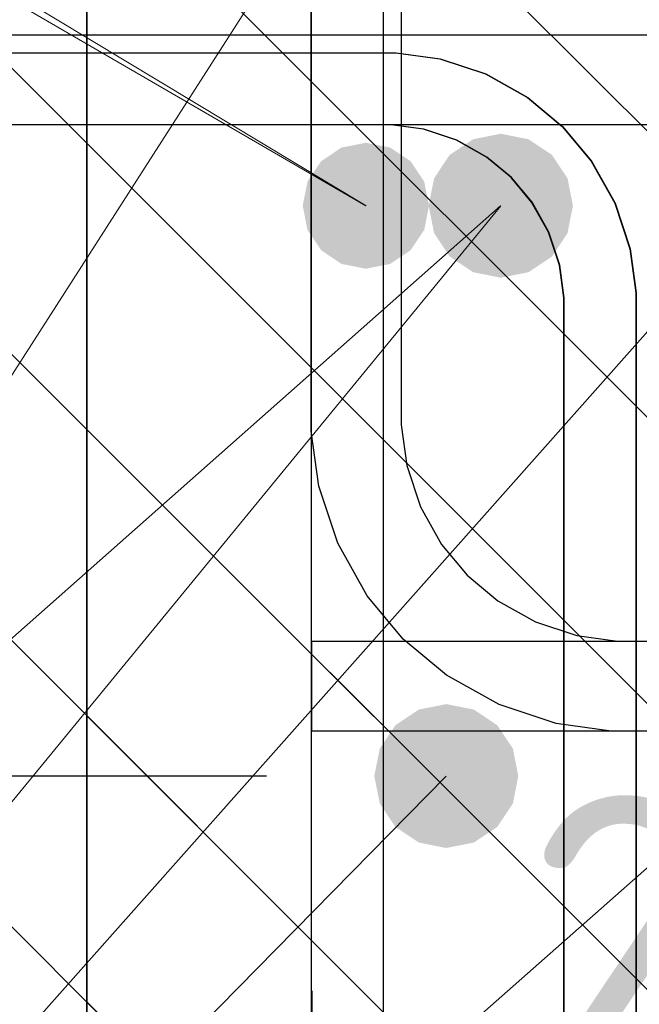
# Model space of a CAD drawing. Header units: metres. Extents: x -38 to 97, y -15 to 21.
# Tile 111 of 230: x 72.2872 to 72.3561, y 5.4727 to 5.5822. Entities that reach past the tile are written whole.
import ezdxf

# ---------------------------------------------------------------- set-up
doc = ezdxf.new("R2010")
doc.units = ezdxf.units.M
doc.header["$PDMODE"] = 65
for name, color, linetype, lineweight in [('XR$3$Арм. стержнями нижней зоны', 180, 'Continuous', 35), ('XR$3$Арм.стержн. Арматура края', 96, 'Continuous', 35), ('XR$3$Арм.стержн. Хомут', 240, 'Continuous', 35), ('XR$3$Арм.стержн.горизонт. 1', 180, 'Continuous', 35), ('XR$3$Размерная линия (1)', 7, 'Continuous', 13), ('XR$3$Размерная линия_ общее', 7, 'Continuous', 13), ('XR$4$Арм. стержнями верхней зоны', 180, 'Continuous', 35), ('XR$4$Арм.стержн. Арматура края', 96, 'Continuous', 35), ('XR$4$Арм.стержн. Доп. арматура', 180, 'Continuous', 35), ('XR$4$Арм.стержн. Хомут', 240, 'Continuous', 35), ('XR$4$Арм.стержн.горизонт. 1', 180, 'Continuous', 35), ('XR$4$Размерная линия (1)', 7, 'Continuous', 13), ('XR$6$Арм. стержнями верхней зоны', 180, 'Continuous', 35), ('XR$6$Арм.стержн. Арматура края', 96, 'Continuous', 35), ('XR$6$Арм.стержн. Доп. арматура', 180, 'Continuous', 35), ('XR$6$Арм.стержн. Хомут', 240, 'Continuous', 35), ('XR$6$Арм.стержн.горизонт. 1', 180, 'Continuous', 35), ('XR$6$Размерная линия (1)', 7, 'Continuous', 13), ('XR$6$Размерная линия_ общее', 7, 'Continuous', 13)]:
    doc.layers.add(name, color=color, linetype=linetype, lineweight=lineweight)
doc.styles.add('ISOCPEUR', font='txt')
doc.dimstyles.new('DIMSTYLE_11', dxfattribs={"dimtxt": 0.033, "dimasz": 0.0375, "dimexe": 0, "dimexo": 0, "dimgap": 0.0165, "dimtad": 2, "dimdec": 0, "dimlfac": 1000, "dimrnd": 1, "dimzin": 12, "dimdsep": 46, "dimtxsty": 'ISOCPEUR', "dimblk1": 'ALL_ML_STRICH', "dimblk2": 'ALL_ML_STRICH', "dimsah": 1, "dimcen": 0, "dimclrd": 7, "dimclre": 256, "dimclrt": 7, "dimadec": 0, "dimazin": 0, "dimtfac": 1, "dimtdec": 0, "dimtix": 1, "dimtmove": 2, "dimatfit": 3, "dimfxl": 0, "dimtvp": 1.2, "dimtzin": 0, "dimlwd": 0, "dimlwe": -3, "dimarcsym": 0})
doc.dimstyles.new('DIMSTYLE_12', dxfattribs={"dimtxt": 0.03, "dimasz": 0.03, "dimexe": 0, "dimexo": 0, "dimgap": 0.015, "dimtad": 2, "dimdec": 0, "dimlfac": 1000, "dimrnd": 1, "dimzin": 12, "dimdsep": 46, "dimtxsty": 'ISOCPEUR', "dimblk1": 'ALL_ML_STRICH', "dimblk2": 'ALL_ML_STRICH', "dimsah": 1, "dimcen": 0, "dimclrd": 7, "dimclre": 256, "dimclrt": 7, "dimadec": 0, "dimazin": 0, "dimtfac": 1, "dimtdec": 0, "dimtix": 1, "dimtmove": 2, "dimatfit": 3, "dimfxl": 0, "dimtzin": 0, "dimlwd": 0, "dimlwe": -3, "dimarcsym": 0})
doc.dimstyles.new('DIMSTYLE_23', dxfattribs={"dimtxt": 0.03, "dimasz": 0.03, "dimexe": 0, "dimexo": 0, "dimgap": 0.015, "dimtad": 2, "dimdec": 0, "dimlfac": 1000, "dimrnd": 5, "dimzin": 12, "dimdsep": 46, "dimtxsty": 'ISOCPEUR', "dimblk1": 'ALL_ML_STRICH', "dimblk2": 'ALL_ML_STRICH', "dimsah": 1, "dimcen": 0, "dimclrd": 7, "dimclre": 256, "dimclrt": 7, "dimadec": 0, "dimazin": 0, "dimtfac": 1, "dimtdec": 0, "dimtix": 1, "dimtmove": 2, "dimatfit": 3, "dimfxl": 0, "dimtvp": 1.2, "dimtzin": 0, "dimlwd": 0, "dimlwe": -3, "dimarcsym": 0})
pattern_1 = [(135, (0, 0), (-0.031819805, -0.031819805), [0.4, -0.05, 0, -0.05]), (135, (-0.01591, -0.01591), (-0.031819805, -0.031819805), [0.8, -0.1, 0.1, -0.1])]

# ---------------------------------------------------------------- blocks, each defined once
blk = doc.blocks.new('ALL_ML_STRICH')
at = {"color": 0, "linetype": 'ByBlock', "lineweight": -2}
for p, q in [((0, -0.5), (0, 0.5)), ((-0.3, -0.3), (0.3, 0.3)), ((-1, 0), (0.5, 0))]:
    blk.add_line(p, q, dxfattribs=at)
blk = doc.blocks.new('*D77')
at = {"layer": 'DEFPOINTS', "color": 7, "linetype": 'Continuous', "lineweight": 13, "transparency": 33554687}
for p in [(72.29474, 5.66307), (72.1744, 5.36307), (72.2947, 5.36307)]:
    blk.add_point(p, dxfattribs=at)
at = {"layer": 'XR$3$Размерная линия (1)', "color": 9, "linetype": 'Continuous', "lineweight": -2, "true_color": 0xc7c7c7, "transparency": 33554687}
for p, q in [((72.27474, 5.66307), (72.1744, 5.66307)), ((72.2747, 5.36307), (72.1744, 5.36307))]:
    blk.add_line(p, q, dxfattribs=at)
at = {"layer": 'XR$3$Размерная линия (1)', "color": 7, "linetype": 'Continuous', "lineweight": -2, "transparency": 33554687}
blk.add_line((72.1744, 5.36307), (72.1744, 5.66307), dxfattribs=at)
at = {"layer": 'XR$3$Размерная линия (1)', "color": 7, "linetype": 'Continuous', "lineweight": 13, "transparency": 33554687, "xscale": 0.03, "yscale": 0.03, "zscale": 0.03}
for p, rotation in [((72.1744, 5.66307), 90), ((72.1744, 5.36307), 270)]:
    blk.add_blockref('ALL_ML_STRICH', p, dxfattribs=dict(at, rotation=rotation))
at = {"layer": 'XR$3$Размерная линия (1)', "color": 7, "linetype": 'Continuous', "lineweight": 13, "transparency": 33554687, "insert": (72.1519, 5.51457), "char_height": 0.03, "width": 0.09, "attachment_point": 5, "rotation": 90, "style": 'ISOCPEUR'}
blk.add_mtext('\\A1;{300}', dxfattribs=at)
blk = doc.blocks.new('*D91')
at = {"layer": 'DEFPOINTS', "color": 7, "linetype": 'Continuous', "lineweight": 13, "transparency": 33554687}
for p in [(72.29474, 5.45544), (72.29474, 5.42045), (72.31974, 5.41545)]:
    blk.add_point(p, dxfattribs=at)
at = {"layer": 'XR$3$Размерная линия_ общее', "color": 253, "linetype": 'Continuous', "lineweight": -2, "true_color": 0xa0a0a0, "transparency": 33554687}
for p, q in [((72.29474, 5.44045), (72.29474, 5.45544)), ((72.31974, 5.43545), (72.31974, 5.45544))]:
    blk.add_line(p, q, dxfattribs=at)
at = {"layer": 'XR$3$Размерная линия_ общее', "color": 7, "linetype": 'Continuous', "lineweight": -2, "transparency": 33554687}
blk.add_line((72.29474, 5.45544), (72.31974, 5.45544), dxfattribs=at)
at = {"layer": 'XR$3$Размерная линия_ общее', "color": 7, "linetype": 'Continuous', "lineweight": 13, "transparency": 33554687, "xscale": 0.0375, "yscale": 0.0375, "zscale": 0.0375, "rotation": 180}
blk.add_blockref('ALL_ML_STRICH', (72.29474, 5.45544), dxfattribs=at)
at = {"layer": 'XR$3$Размерная линия_ общее', "color": 7, "linetype": 'Continuous', "lineweight": 13, "transparency": 33554687, "xscale": 0.0375, "yscale": 0.0375, "zscale": 0.0375}
blk.add_blockref('ALL_ML_STRICH', (72.31974, 5.45544), dxfattribs=at)
at = {"layer": 'XR$3$Размерная линия_ общее', "color": 7, "linetype": 'Continuous', "lineweight": 13, "transparency": 33554687, "insert": (72.36647, 5.47944), "char_height": 0.033, "width": 0.066, "attachment_point": 5, "style": 'ISOCPEUR'}
blk.add_mtext('\\A1;{25}', dxfattribs=at)
at = {"layer": 'XR$3$Размерная линия_ общее', "color": 7, "linetype": 'Continuous', "lineweight": 13, "transparency": 33554687, "insert": (72.33952, 5.45523), "char_height": 0.027, "width": 0.00135, "attachment_point": 1, "line_spacing_factor": 0.60241, "style": 'ISOCPEUR'}
blk.add_mtext('з.с.', dxfattribs=at)
blk = doc.blocks.new('*D153')
at = {"layer": 'DEFPOINTS', "color": 7, "linetype": 'Continuous', "lineweight": 13, "transparency": 33554687}
for p in [(72.33466, 5.49807), (72.2494, 5.40307), (72.33466, 5.40307)]:
    blk.add_point(p, dxfattribs=at)
at = {"layer": 'XR$3$Размерная линия (1)', "color": 9, "linetype": 'Continuous', "lineweight": -2, "true_color": 0xc7c7c7, "transparency": 33554687}
for p, q in [((72.31466, 5.49807), (72.2494, 5.49807)), ((72.31466, 5.40307), (72.2494, 5.40307))]:
    blk.add_line(p, q, dxfattribs=at)
at = {"layer": 'XR$3$Размерная линия (1)', "color": 7, "linetype": 'Continuous', "lineweight": -2, "transparency": 33554687}
blk.add_line((72.2494, 5.40307), (72.2494, 5.49807), dxfattribs=at)
at = {"layer": 'XR$3$Размерная линия (1)', "color": 7, "linetype": 'Continuous', "lineweight": 13, "transparency": 33554687, "xscale": 0.03, "yscale": 0.03, "zscale": 0.03}
for p, rotation in [((72.2494, 5.49807), 90), ((72.2494, 5.40307), 270)]:
    blk.add_blockref('ALL_ML_STRICH', p, dxfattribs=dict(at, rotation=rotation))
at = {"layer": 'XR$3$Размерная линия (1)', "color": 7, "linetype": 'Continuous', "lineweight": 13, "transparency": 33554687, "insert": (72.2269, 5.45207), "char_height": 0.03, "width": 0.06, "attachment_point": 5, "rotation": 90, "style": 'ISOCPEUR'}
blk.add_mtext('\\A1;{95}', dxfattribs=at)
blk = doc.blocks.new('*D154')
at = {"layer": 'DEFPOINTS', "color": 7, "linetype": 'Continuous', "lineweight": 13, "transparency": 33554687}
for p in [(72.3497, 5.61807), (72.2494, 5.49807), (72.33466, 5.49807)]:
    blk.add_point(p, dxfattribs=at)
at = {"layer": 'XR$3$Размерная линия (1)', "color": 9, "linetype": 'Continuous', "lineweight": -2, "true_color": 0xc7c7c7, "transparency": 33554687}
for p, q in [((72.3297, 5.61807), (72.2494, 5.61807)), ((72.31466, 5.49807), (72.2494, 5.49807))]:
    blk.add_line(p, q, dxfattribs=at)
at = {"layer": 'XR$3$Размерная линия (1)', "color": 7, "linetype": 'Continuous', "lineweight": -2, "transparency": 33554687}
blk.add_line((72.2494, 5.49807), (72.2494, 5.61807), dxfattribs=at)
at = {"layer": 'XR$3$Размерная линия (1)', "color": 7, "linetype": 'Continuous', "lineweight": 13, "transparency": 33554687, "xscale": 0.03, "yscale": 0.03, "zscale": 0.03}
for p, rotation in [((72.2494, 5.61807), 90), ((72.2494, 5.49807), 270)]:
    blk.add_blockref('ALL_ML_STRICH', p, dxfattribs=dict(at, rotation=rotation))
at = {"layer": 'XR$3$Размерная линия (1)', "color": 7, "linetype": 'Continuous', "lineweight": 13, "transparency": 33554687, "insert": (72.2269, 5.56257), "char_height": 0.03, "width": 0.09, "attachment_point": 5, "rotation": 90, "style": 'ISOCPEUR'}
blk.add_mtext('\\A1;{120}', dxfattribs=at)
blk = doc.blocks.new('*D389')
at = {"layer": 'DEFPOINTS', "color": 7, "linetype": 'Continuous', "lineweight": 13, "transparency": 33554687}
for p in [(72.27066, 5.69355), (72.27066, 5.57148), (72.32574, 5.57148)]:
    blk.add_point(p, dxfattribs=at)
at = {"layer": 'XR$4$Размерная линия (1)', "color": 9, "linetype": 'Continuous', "lineweight": -2, "true_color": 0xc7c7c7, "transparency": 33554687}
for p, q in [((72.27066, 5.59148), (72.27066, 5.69355)), ((72.32574, 5.59148), (72.32574, 5.69355))]:
    blk.add_line(p, q, dxfattribs=at)
at = {"layer": 'XR$4$Размерная линия (1)', "color": 7, "linetype": 'Continuous', "lineweight": -2, "transparency": 33554687}
blk.add_line((72.27066, 5.69355), (72.32574, 5.69355), dxfattribs=at)
at = {"layer": 'XR$4$Размерная линия (1)', "color": 7, "linetype": 'Continuous', "lineweight": 13, "transparency": 33554687, "xscale": 0.03, "yscale": 0.03, "zscale": 0.03, "rotation": 180}
blk.add_blockref('ALL_ML_STRICH', (72.27066, 5.69355), dxfattribs=at)
at = {"layer": 'XR$4$Размерная линия (1)', "color": 7, "linetype": 'Continuous', "lineweight": 13, "transparency": 33554687, "xscale": 0.03, "yscale": 0.03, "zscale": 0.03}
blk.add_blockref('ALL_ML_STRICH', (72.32574, 5.69355), dxfattribs=at)
at = {"layer": 'XR$4$Размерная линия (1)', "color": 7, "linetype": 'Continuous', "lineweight": 13, "transparency": 33554687, "insert": (72.36426, 5.71675), "char_height": 0.03, "width": 0.06, "attachment_point": 5, "style": 'ISOCPEUR'}
blk.add_mtext('\\A1;{55}', dxfattribs=at)
blk = doc.blocks.new('*D973')
at = {"layer": 'DEFPOINTS', "color": 7, "linetype": 'Continuous', "lineweight": 13, "transparency": 33554687}
for p in [(72.27066, 5.69355), (72.27066, 5.57148), (72.32574, 5.57148)]:
    blk.add_point(p, dxfattribs=at)
at = {"layer": 'XR$6$Размерная линия (1)', "color": 9, "linetype": 'Continuous', "lineweight": -2, "true_color": 0xc7c7c7, "transparency": 33554687}
for p, q in [((72.27066, 5.59148), (72.27066, 5.69355)), ((72.32574, 5.59148), (72.32574, 5.69355))]:
    blk.add_line(p, q, dxfattribs=at)
at = {"layer": 'XR$6$Размерная линия (1)', "color": 7, "linetype": 'Continuous', "lineweight": -2, "transparency": 33554687}
blk.add_line((72.27066, 5.69355), (72.32574, 5.69355), dxfattribs=at)
at = {"layer": 'XR$6$Размерная линия (1)', "color": 7, "linetype": 'Continuous', "lineweight": 13, "transparency": 33554687, "xscale": 0.03, "yscale": 0.03, "zscale": 0.03, "rotation": 180}
blk.add_blockref('ALL_ML_STRICH', (72.27066, 5.69355), dxfattribs=at)
at = {"layer": 'XR$6$Размерная линия (1)', "color": 7, "linetype": 'Continuous', "lineweight": 13, "transparency": 33554687, "xscale": 0.03, "yscale": 0.03, "zscale": 0.03}
blk.add_blockref('ALL_ML_STRICH', (72.32574, 5.69355), dxfattribs=at)
at = {"layer": 'XR$6$Размерная линия (1)', "color": 7, "linetype": 'Continuous', "lineweight": 13, "transparency": 33554687, "insert": (72.36508, 5.71593), "char_height": 0.03, "width": 0.06, "attachment_point": 5, "style": 'ISOCPEUR'}
blk.add_mtext('\\A1;{55}', dxfattribs=at)
blk = doc.blocks.new('*D992')
at = {"layer": 'DEFPOINTS', "color": 7, "linetype": 'Continuous', "lineweight": 13, "transparency": 33554687}
for p in [(72.35072, 5.60648), (72.35072, 5.58048), (72.39071, 5.58048)]:
    blk.add_point(p, dxfattribs=at)
at = {"layer": 'XR$6$Размерная линия_ общее', "color": 253, "linetype": 'Continuous', "lineweight": -2, "true_color": 0xa0a0a0, "transparency": 33554687}
for p, q in [((72.37072, 5.60648), (72.39071, 5.60648)), ((72.37072, 5.58048), (72.39071, 5.58048))]:
    blk.add_line(p, q, dxfattribs=at)
at = {"layer": 'XR$6$Размерная линия_ общее', "color": 7, "linetype": 'Continuous', "lineweight": -2, "transparency": 33554687}
blk.add_line((72.39071, 5.58048), (72.39071, 5.60648), dxfattribs=at)
at = {"layer": 'XR$6$Размерная линия_ общее', "color": 7, "linetype": 'Continuous', "lineweight": 13, "transparency": 33554687, "xscale": 0.0375, "yscale": 0.0375, "zscale": 0.0375}
for p, rotation in [((72.39071, 5.60648), 90), ((72.39071, 5.58048), 270)]:
    blk.add_blockref('ALL_ML_STRICH', p, dxfattribs=dict(at, rotation=rotation))
at = {"layer": 'XR$6$Размерная линия_ общее', "color": 7, "linetype": 'Continuous', "lineweight": 13, "transparency": 33554687, "insert": (72.39024, 5.62384), "char_height": 0.027, "width": 0.00135, "attachment_point": 1, "rotation": 90, "line_spacing_factor": 0.60241, "style": 'ISOCPEUR'}
blk.add_mtext('з.с.', dxfattribs=at)
at = {"layer": 'XR$6$Размерная линия_ общее', "color": 7, "linetype": 'Continuous', "lineweight": 13, "transparency": 33554687, "insert": (72.36671, 5.64421), "char_height": 0.033, "width": 0.066, "attachment_point": 5, "rotation": 90, "style": 'ISOCPEUR'}
blk.add_mtext('\\A1;{26}', dxfattribs=at)

msp = doc.modelspace()

# ---------------------------------------------------------------- hatches: boundary and pattern name
at = {"linetype": 'Continuous', "lineweight": 25, "transparency": 33554687}
h = msp.add_hatch(dxfattribs=at)
h.set_pattern_fill('__________540', scale=0.015, style=0, pattern_type=2)
h.set_pattern_definition(pattern_1)
h.paths.add_polyline_path([(72.5447, 5.66307), (72.2947, 5.66307), (72.2947, 5.36307), (72.5447, 5.36307)], flags=0)
h = msp.add_hatch(dxfattribs=at)
h.set_pattern_fill('__________540', scale=0.015, style=0, pattern_type=2)
h.set_pattern_definition(pattern_1)
h.paths.add_polyline_path([(72.38074, 5.60648), (72.13074, 5.60648), (72.13074, 5.30648), (72.38074, 5.30648)], flags=0)
h = msp.add_hatch(dxfattribs=at)
h.set_pattern_fill('__________540', scale=0.015, style=0, pattern_type=2)
h.set_pattern_definition(pattern_1)
h.paths.add_polyline_path([(72.38078, 5.60648), (72.13078, 5.60648), (72.13078, 5.30648), (72.38078, 5.30648)], flags=0)
at = {"layer": 'XR$3$Арм.стержн.горизонт. 1', "linetype": 'Continuous', "lineweight": 50, "transparency": 33554687}
msp.add_hatch(color=7, dxfattribs=at).paths.add_polyline_path([(72.34266, 5.49807), (72.34206, 5.50113), (72.34032, 5.50372), (72.33773, 5.50546), (72.33466, 5.50607), (72.3316, 5.50546), (72.32901, 5.50372), (72.32727, 5.50113), (72.32666, 5.49807), (72.32727, 5.49501), (72.32901, 5.49241), (72.3316, 5.49068), (72.33466, 5.49007), (72.33773, 5.49068), (72.34032, 5.49241), (72.34206, 5.49501)])
at = {"layer": 'XR$4$Арм.стержн. Доп. арматура', "linetype": 'Continuous', "lineweight": 50, "transparency": 33554687}
msp.add_hatch(color=7, dxfattribs=at).paths.add_polyline_path([(72.3327, 5.56148), (72.33217, 5.56416), (72.33065, 5.56643), (72.32838, 5.56795), (72.3257, 5.56848), (72.32302, 5.56795), (72.32075, 5.56643), (72.31923, 5.56416), (72.3187, 5.56148), (72.31923, 5.5588), (72.32075, 5.55653), (72.32302, 5.55501), (72.3257, 5.55448), (72.32838, 5.55501), (72.33065, 5.55653), (72.33217, 5.5588)])
at = {"layer": 'XR$4$Арм.стержн.горизонт. 1', "linetype": 'Continuous', "lineweight": 50, "transparency": 33554687}
msp.add_hatch(color=7, dxfattribs=at).paths.add_polyline_path([(72.3487, 5.56148), (72.34809, 5.56454), (72.34636, 5.56714), (72.34376, 5.56887), (72.3407, 5.56948), (72.33764, 5.56887), (72.33504, 5.56714), (72.33331, 5.56454), (72.3327, 5.56148), (72.33331, 5.55842), (72.33504, 5.55582), (72.33764, 5.55409), (72.3407, 5.55348), (72.34376, 5.55409), (72.34636, 5.55582), (72.34809, 5.55842)])
at = {"layer": 'XR$6$Арм.стержн. Доп. арматура', "linetype": 'Continuous', "lineweight": 50, "transparency": 33554687}
msp.add_hatch(color=7, dxfattribs=at).paths.add_polyline_path([(72.33274, 5.56148), (72.33221, 5.56416), (72.33069, 5.56643), (72.32842, 5.56795), (72.32574, 5.56848), (72.32306, 5.56795), (72.32079, 5.56643), (72.31927, 5.56416), (72.31874, 5.56148), (72.31927, 5.5588), (72.32079, 5.55653), (72.32306, 5.55501), (72.32574, 5.55448), (72.32842, 5.55501), (72.33069, 5.55653), (72.33221, 5.5588)])
at = {"layer": 'XR$6$Арм.стержн.горизонт. 1', "linetype": 'Continuous', "lineweight": 50, "transparency": 33554687}
msp.add_hatch(color=7, dxfattribs=at).paths.add_polyline_path([(72.34874, 5.56148), (72.34813, 5.56454), (72.3464, 5.56714), (72.3438, 5.56887), (72.34074, 5.56948), (72.33768, 5.56887), (72.33508, 5.56714), (72.33335, 5.56454), (72.33274, 5.56148), (72.33335, 5.55842), (72.33508, 5.55582), (72.33768, 5.55409), (72.34074, 5.55348), (72.3438, 5.55409), (72.3464, 5.55582), (72.34813, 5.55842)])

# ---------------------------------------------------------------- linework, layer by layer
at = {"color": 7, "linetype": 'Continuous', "lineweight": 35, "transparency": 33554687}
msp.add_line((72.2947, 5.66307), (72.2947, 5.36307), dxfattribs=at)
at = {"layer": 'XR$3$Арм. стержнями нижней зоны', "color": 4, "linetype": 'Continuous', "lineweight": 25, "transparency": 33554687}
msp.add_lwpolyline([(72.3197, 5.51307), (72.69355, 5.51307), (72.69355, 5.50307), (72.3197, 5.50307), (72.3197, 5.51307)], dxfattribs=at)
at = {"layer": 'XR$3$Арм.стержн. Арматура края', "color": 4, "linetype": 'Continuous', "lineweight": 25, "transparency": 33554687}
for points in [[(72.69355, 5.50307), (72.35299, 5.50307), (72.34689, 5.50392), (72.34054, 5.50601), (72.3347, 5.50928), (72.32988, 5.5133), (72.32586, 5.51812), (72.32259, 5.52396), (72.32049, 5.53031), (72.31965, 5.53641), (72.31965, 5.60372), (72.32049, 5.60982), (72.32259, 5.61617), (72.32586, 5.62202), (72.32988, 5.62683), (72.3347, 5.63085), (72.34054, 5.63412), (72.34689, 5.63622), (72.35299, 5.63707), (72.69355, 5.63707)], [(72.69355, 5.62707), (72.35368, 5.62707), (72.34916, 5.62644), (72.34459, 5.62493), (72.34039, 5.62258), (72.33698, 5.61973), (72.33413, 5.61632), (72.33178, 5.61213), (72.33027, 5.60755), (72.32965, 5.60303), (72.32965, 5.53711), (72.33027, 5.53259), (72.33178, 5.52801), (72.33413, 5.52381), (72.33698, 5.5204), (72.34039, 5.51755), (72.34459, 5.5152), (72.34916, 5.5137), (72.35368, 5.51307), (72.69355, 5.51307)]]:
    msp.add_lwpolyline(points, dxfattribs=at)
at = {"layer": 'XR$3$Арм.стержн. Хомут', "color": 40, "linetype": 'Continuous', "lineweight": 25, "transparency": 33554687}
for points in [[(72.31966, 5.41474), (72.31966, 5.60739), (72.32034, 5.61227), (72.32202, 5.61735), (72.32464, 5.62203), (72.32785, 5.62588), (72.3317, 5.62909), (72.33638, 5.63171), (72.34146, 5.63339), (72.34634, 5.63407), (72.49303, 5.63407), (72.49791, 5.63339), (72.50299, 5.63171), (72.50766, 5.62909), (72.51151, 5.62588), (72.51473, 5.62203), (72.51735, 5.61735), (72.51902, 5.61227), (72.5197, 5.60739), (72.5197, 5.41474)], [(72.31966, 5.41474), (72.31966, 5.60739), (72.32034, 5.61227), (72.32202, 5.61735), (72.32464, 5.62203), (72.32785, 5.62588), (72.3317, 5.62909), (72.33638, 5.63171), (72.34146, 5.63339), (72.34634, 5.63407), (72.49303, 5.63407), (72.49791, 5.63339), (72.50299, 5.63171), (72.50766, 5.62909), (72.51151, 5.62588), (72.51473, 5.62203), (72.51735, 5.61735), (72.51902, 5.61227), (72.5197, 5.60739), (72.5197, 5.41474)], [(72.31966, 5.41474), (72.31966, 5.60739), (72.32034, 5.61227), (72.32202, 5.61735), (72.32464, 5.62203), (72.32785, 5.62588), (72.3317, 5.62909), (72.33638, 5.63171), (72.34146, 5.63339), (72.34634, 5.63407), (72.49303, 5.63407), (72.49791, 5.63339), (72.50299, 5.63171), (72.50766, 5.62909), (72.51151, 5.62588), (72.51473, 5.62203), (72.51735, 5.61735), (72.51902, 5.61227), (72.5197, 5.60739), (72.5197, 5.41474)], [(72.5117, 5.4153), (72.5117, 5.60684), (72.5112, 5.61045), (72.50999, 5.61411), (72.50811, 5.61747), (72.50583, 5.6202), (72.5031, 5.62248), (72.49975, 5.62436), (72.49609, 5.62556), (72.49247, 5.62607), (72.3469, 5.62607), (72.34328, 5.62556), (72.33962, 5.62436), (72.33626, 5.62248), (72.33353, 5.6202), (72.33125, 5.61747), (72.32937, 5.61411), (72.32817, 5.61045), (72.32766, 5.60684), (72.32766, 5.4153)], [(72.5117, 5.4153), (72.5117, 5.60684), (72.5112, 5.61045), (72.50999, 5.61411), (72.50811, 5.61747), (72.50583, 5.6202), (72.5031, 5.62248), (72.49975, 5.62436), (72.49609, 5.62556), (72.49247, 5.62607), (72.3469, 5.62607), (72.34328, 5.62556), (72.33962, 5.62436), (72.33626, 5.62248), (72.33353, 5.6202), (72.33125, 5.61747), (72.32937, 5.61411), (72.32817, 5.61045), (72.32766, 5.60684), (72.32766, 5.4153)], [(72.5117, 5.4153), (72.5117, 5.60684), (72.5112, 5.61045), (72.50999, 5.61411), (72.50811, 5.61747), (72.50583, 5.6202), (72.5031, 5.62248), (72.49975, 5.62436), (72.49609, 5.62556), (72.49247, 5.62607), (72.3469, 5.62607), (72.34328, 5.62556), (72.33962, 5.62436), (72.33626, 5.62248), (72.33353, 5.6202), (72.33125, 5.61747), (72.32937, 5.61411), (72.32817, 5.61045), (72.32766, 5.60684), (72.32766, 5.4153)]]:
    msp.add_lwpolyline(points, dxfattribs=at)
at = {"layer": 'XR$3$Арм.стержн.горизонт. 1', "color": 7, "linetype": 'Continuous', "lineweight": 13, "transparency": 33554687}
for q in [(72.3347, 5.61807), (72.41963, 5.61807), (72.5047, 5.61807), (72.33466, 5.49807)]:
    msp.add_line((72.11391, 5.27357), q, dxfattribs=at)
at = {"layer": 'XR$4$Арм. стержнями верхней зоны', "color": 4, "linetype": 'Continuous', "lineweight": 25, "transparency": 33554687}
msp.add_lwpolyline([(72.15574, 5.58048), (72.56791, 5.58048), (72.56791, 5.57048), (72.15574, 5.57048), (72.15574, 5.58048)], dxfattribs=at)
at = {"layer": 'XR$4$Арм.стержн. Арматура края', "color": 4, "linetype": 'Continuous', "lineweight": 25, "transparency": 33554687}
for points in [[(72.56791, 5.44648), (72.1843, 5.44648), (72.17909, 5.44721), (72.17365, 5.449), (72.16864, 5.45181), (72.16451, 5.45525), (72.16106, 5.45938), (72.15826, 5.46439), (72.15646, 5.46983), (72.15574, 5.47505), (72.15574, 5.55192), (72.15646, 5.55713), (72.15826, 5.56257), (72.16106, 5.56758), (72.16451, 5.57171), (72.16864, 5.57516), (72.17365, 5.57796), (72.17909, 5.57976), (72.1843, 5.58048), (72.56791, 5.58048)], [(72.56791, 5.57048), (72.185, 5.57048), (72.18136, 5.56998), (72.17769, 5.56877), (72.17434, 5.56689), (72.17161, 5.56461), (72.16933, 5.56188), (72.16745, 5.55853), (72.16624, 5.55486), (72.16574, 5.55122), (72.16574, 5.47574), (72.16624, 5.4721), (72.16745, 5.46844), (72.16933, 5.46508), (72.17161, 5.46235), (72.17434, 5.46008), (72.17769, 5.4582), (72.18136, 5.45699), (72.185, 5.45648), (72.56791, 5.45648)]]:
    msp.add_lwpolyline(points, dxfattribs=at)
at = {"layer": 'XR$4$Арм.стержн. Доп. арматура', "color": 7, "linetype": 'Continuous', "lineweight": 13, "transparency": 33554687}
msp.add_line((72.02524, 5.73592), (72.3257, 5.56148), dxfattribs=at)
at = {"layer": 'XR$4$Арм.стержн. Хомут', "color": 40, "linetype": 'Continuous', "lineweight": 25, "transparency": 33554687}
for points in [[(72.1557, 5.35433), (72.1557, 5.5518), (72.15638, 5.55668), (72.15805, 5.56176), (72.16067, 5.56644), (72.16389, 5.57029), (72.16774, 5.57351), (72.17242, 5.57613), (72.1775, 5.5778), (72.18238, 5.57848), (72.32906, 5.57848), (72.33394, 5.5778), (72.33902, 5.57613), (72.3437, 5.57351), (72.34755, 5.57029), (72.35077, 5.56644), (72.35339, 5.56176), (72.35506, 5.55668), (72.35574, 5.5518), (72.35574, 5.35816)], [(72.1557, 5.35433), (72.1557, 5.5518), (72.15638, 5.55668), (72.15805, 5.56176), (72.16067, 5.56644), (72.16389, 5.57029), (72.16774, 5.57351), (72.17242, 5.57613), (72.1775, 5.5778), (72.18238, 5.57848), (72.32906, 5.57848), (72.33394, 5.5778), (72.33902, 5.57613), (72.3437, 5.57351), (72.34755, 5.57029), (72.35077, 5.56644), (72.35339, 5.56176), (72.35506, 5.55668), (72.35574, 5.5518), (72.35574, 5.35816)], [(72.34774, 5.35871), (72.34774, 5.55125), (72.34724, 5.55487), (72.34603, 5.55853), (72.34415, 5.56188), (72.34187, 5.56461), (72.33914, 5.56689), (72.33579, 5.56877), (72.33212, 5.56998), (72.32851, 5.57048), (72.18293, 5.57048), (72.17932, 5.56998), (72.17565, 5.56877), (72.1723, 5.56689), (72.16957, 5.56461), (72.16729, 5.56188), (72.16541, 5.55853), (72.1642, 5.55487), (72.1637, 5.55125), (72.1637, 5.35489)], [(72.34774, 5.35871), (72.34774, 5.55125), (72.34724, 5.55487), (72.34603, 5.55853), (72.34415, 5.56188), (72.34187, 5.56461), (72.33914, 5.56689), (72.33579, 5.56877), (72.33212, 5.56998), (72.32851, 5.57048), (72.18293, 5.57048), (72.17932, 5.56998), (72.17565, 5.56877), (72.1723, 5.56689), (72.16957, 5.56461), (72.16729, 5.56188), (72.16541, 5.55853), (72.1642, 5.55487), (72.1637, 5.55125), (72.1637, 5.35489)]]:
    msp.add_lwpolyline(points, dxfattribs=at)
at = {"layer": 'XR$4$Арм.стержн.горизонт. 1', "color": 7, "linetype": 'Continuous', "lineweight": 13, "transparency": 33554687}
msp.add_line((71.93277, 5.20031), (72.3407, 5.56148), dxfattribs=at)
at = {"layer": 'XR$6$Арм. стержнями верхней зоны', "color": 4, "linetype": 'Continuous', "lineweight": 25, "transparency": 33554687}
msp.add_lwpolyline([(72.15578, 5.58048), (72.56795, 5.58048), (72.56795, 5.57048), (72.15578, 5.57048), (72.15578, 5.58048)], dxfattribs=at)
at = {"layer": 'XR$6$Арм.стержн. Арматура края', "color": 4, "linetype": 'Continuous', "lineweight": 25, "transparency": 33554687}
for points in [[(72.56795, 5.44648), (72.18434, 5.44648), (72.17913, 5.44721), (72.17369, 5.449), (72.16868, 5.45181), (72.16455, 5.45525), (72.1611, 5.45938), (72.1583, 5.46439), (72.1565, 5.46983), (72.15578, 5.47505), (72.15578, 5.55192), (72.1565, 5.55713), (72.1583, 5.56257), (72.1611, 5.56758), (72.16455, 5.57171), (72.16868, 5.57516), (72.17369, 5.57796), (72.17913, 5.57976), (72.18434, 5.58048), (72.56795, 5.58048)], [(72.56795, 5.57048), (72.18503, 5.57048), (72.1814, 5.56998), (72.17773, 5.56877), (72.17437, 5.56689), (72.17165, 5.56461), (72.16937, 5.56188), (72.16749, 5.55853), (72.16628, 5.55486), (72.16578, 5.55122), (72.16578, 5.47574), (72.16628, 5.4721), (72.16749, 5.46844), (72.16937, 5.46508), (72.17165, 5.46235), (72.17437, 5.46008), (72.17773, 5.4582), (72.1814, 5.45699), (72.18503, 5.45648), (72.56795, 5.45648)]]:
    msp.add_lwpolyline(points, dxfattribs=at)
at = {"layer": 'XR$6$Арм.стержн. Доп. арматура', "color": 7, "linetype": 'Continuous', "lineweight": 13, "transparency": 33554687}
msp.add_line((72.05589, 5.72403), (72.32574, 5.56148), dxfattribs=at)
at = {"layer": 'XR$6$Арм.стержн. Хомут', "color": 40, "linetype": 'Continuous', "lineweight": 25, "transparency": 33554687}
for points in [[(72.15574, 5.35433), (72.15574, 5.5518), (72.15642, 5.55668), (72.15809, 5.56176), (72.16071, 5.56644), (72.16393, 5.57029), (72.16778, 5.57351), (72.17246, 5.57613), (72.17754, 5.5778), (72.18242, 5.57848), (72.3291, 5.57848), (72.33398, 5.5778), (72.33906, 5.57613), (72.34374, 5.57351), (72.34759, 5.57029), (72.3508, 5.56644), (72.35342, 5.56176), (72.3551, 5.55668), (72.35578, 5.5518), (72.35578, 5.35816)], [(72.15574, 5.35433), (72.15574, 5.5518), (72.15642, 5.55668), (72.15809, 5.56176), (72.16071, 5.56644), (72.16393, 5.57029), (72.16778, 5.57351), (72.17246, 5.57613), (72.17754, 5.5778), (72.18242, 5.57848), (72.3291, 5.57848), (72.33398, 5.5778), (72.33906, 5.57613), (72.34374, 5.57351), (72.34759, 5.57029), (72.3508, 5.56644), (72.35342, 5.56176), (72.3551, 5.55668), (72.35578, 5.5518), (72.35578, 5.35816)], [(72.34778, 5.35871), (72.34778, 5.55125), (72.34727, 5.55487), (72.34607, 5.55853), (72.34419, 5.56188), (72.34191, 5.56461), (72.33918, 5.56689), (72.33582, 5.56877), (72.33216, 5.56998), (72.32855, 5.57048), (72.18297, 5.57048), (72.17935, 5.56998), (72.17569, 5.56877), (72.17234, 5.56689), (72.16961, 5.56461), (72.16733, 5.56188), (72.16545, 5.55853), (72.16424, 5.55487), (72.16374, 5.55125), (72.16374, 5.35489)], [(72.34778, 5.35871), (72.34778, 5.55125), (72.34727, 5.55487), (72.34607, 5.55853), (72.34419, 5.56188), (72.34191, 5.56461), (72.33918, 5.56689), (72.33582, 5.56877), (72.33216, 5.56998), (72.32855, 5.57048), (72.18297, 5.57048), (72.17935, 5.56998), (72.17569, 5.56877), (72.17234, 5.56689), (72.16961, 5.56461), (72.16733, 5.56188), (72.16545, 5.55853), (72.16424, 5.55487), (72.16374, 5.55125), (72.16374, 5.35489)]]:
    msp.add_lwpolyline(points, dxfattribs=at)
at = {"layer": 'XR$6$Арм.стержн.горизонт. 1', "color": 7, "linetype": 'Continuous', "lineweight": 13, "transparency": 33554687}
msp.add_line((72.03355, 5.18743), (72.34074, 5.56148), dxfattribs=at)

# ---------------------------------------------------------------- dimensions: what is measured, and where the dimension line sits
at = {"layer": 'XR$3$Размерная линия (1)', "color": 7, "linetype": 'Continuous', "lineweight": 13, "transparency": 33554687}
for base, p1, p2, picture, middle in [((72.1744, 5.66307), (72.2747, 5.36307), (72.27474, 5.66307), '*D77', (72.1519, 5.51457)), ((72.2494, 5.61807), (72.31466, 5.49807), (72.3297, 5.61807), '*D154', (72.2269, 5.56257)), ((72.2494, 5.49807), (72.31466, 5.40307), (72.31466, 5.49807), '*D153', (72.2269, 5.45207))]:
    dim = msp.add_linear_dim(base=base, p1=p1, p2=p2, angle=90, dimstyle='DIMSTYLE_12', override={"dimpost": '<>', "dimclrd": 7, "dimclre": 9, "dimclrt": 7, "dimlwd": 0, "dimlwe": 65533}, dxfattribs=at)
    dim.commit()
    dim.dimension.update_dxf_attribs({"geometry": picture, "text_midpoint": middle, "dimtype": 160})
at = {"layer": 'XR$3$Размерная линия_ общее', "color": 7, "linetype": 'Continuous', "lineweight": 13, "transparency": 33554687}
dim = msp.add_linear_dim(base=(72.31974, 5.45544), p1=(72.29474, 5.44045), p2=(72.31974, 5.43545), text='<>\\Xз.с.', dimstyle='DIMSTYLE_11', override={"dimpost": '<>', "dimclrd": 7, "dimclre": 253, "dimclrt": 7, "dimlwd": 0, "dimlwe": 65533}, dxfattribs=at)
dim.commit()
dim.dimension.update_dxf_attribs({"geometry": '*D91', "text_midpoint": (72.36647, 5.47944), "dimtype": 160})
at = {"layer": 'XR$4$Размерная линия (1)', "color": 7, "linetype": 'Continuous', "lineweight": 13, "transparency": 33554687}
dim = msp.add_linear_dim(base=(72.32574, 5.69355), p1=(72.27066, 5.59148), p2=(72.32574, 5.59148), dimstyle='DIMSTYLE_23', override={"dimpost": '<>', "dimclrd": 7, "dimclre": 9, "dimclrt": 7, "dimlwd": 0, "dimlwe": 65533}, dxfattribs=at)
dim.commit()
dim.dimension.update_dxf_attribs({"geometry": '*D389', "text_midpoint": (72.36426, 5.71675), "dimtype": 160})
at = {"layer": 'XR$6$Размерная линия (1)', "color": 7, "linetype": 'Continuous', "lineweight": 13, "transparency": 33554687}
dim = msp.add_linear_dim(base=(72.32574, 5.69355), p1=(72.27066, 5.59148), p2=(72.32574, 5.59148), dimstyle='DIMSTYLE_23', override={"dimpost": '<>', "dimclrd": 7, "dimclre": 9, "dimclrt": 7, "dimlwd": 0, "dimlwe": 65533}, dxfattribs=at)
dim.commit()
dim.dimension.update_dxf_attribs({"geometry": '*D973', "text_midpoint": (72.36508, 5.71593), "dimtype": 160})
at = {"layer": 'XR$6$Размерная линия_ общее', "color": 7, "linetype": 'Continuous', "lineweight": 13, "transparency": 33554687}
dim = msp.add_linear_dim(base=(72.39071, 5.60648), p1=(72.37072, 5.58048), p2=(72.37072, 5.60648), angle=90, text='<>\\Xз.с.', dimstyle='DIMSTYLE_11', override={"dimpost": '<>', "dimclrd": 7, "dimclre": 253, "dimclrt": 7, "dimlwd": 0, "dimlwe": 65533}, dxfattribs=at)
dim.commit()
dim.dimension.update_dxf_attribs({"geometry": '*D992', "text_midpoint": (72.36671, 5.64421), "dimtype": 160})

doc.saveas('drawing.dxf')
